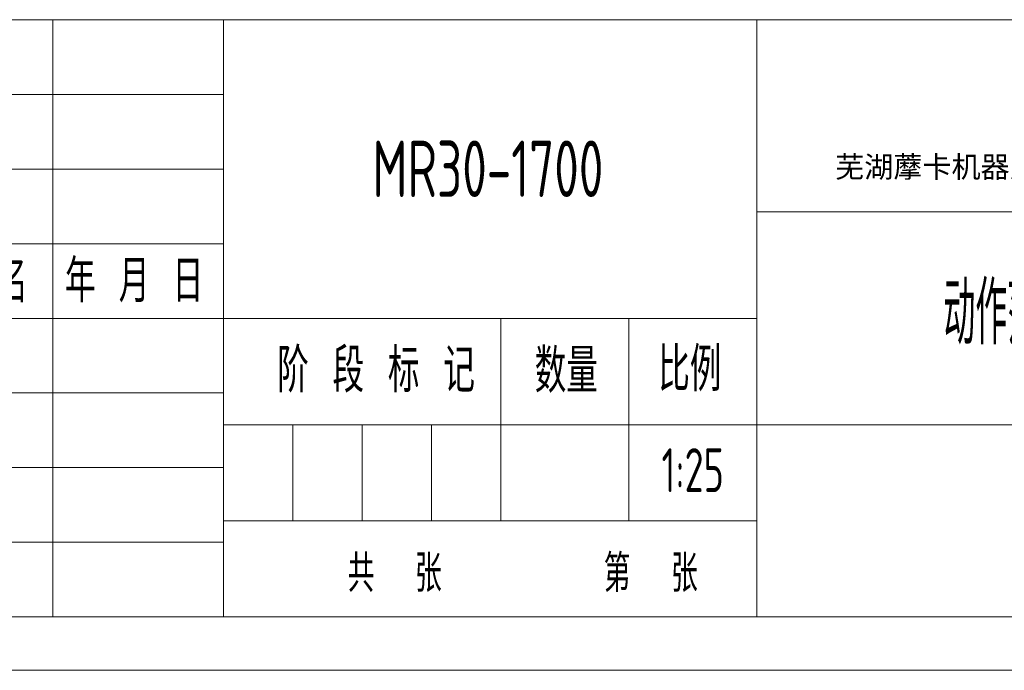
# Model space of a CAD drawing. Header units: millimetres. Extents: x 19214 to 26510, y -7957 to -532.
# Tile 2 of 150: x 21387 to 23696, y -7957 to -6432. Entities that reach past the tile are written whole.
import ezdxf
from ezdxf.enums import TextEntityAlignment as Align

# ---------------------------------------------------------------- set-up
doc = ezdxf.new("R2010")
doc.units = ezdxf.units.MM
doc.header["$LTSCALE"] = 0.3175
for name, color, linetype, lineweight in [('1轮廓实线层', 7, 'Continuous', 18), ('2细线层', 4, 'Continuous', 13), ('6文字层', 3, 'Continuous', 13), ('图框层', 7, 'Continuous', 18)]:
    doc.layers.add(name, color=color, linetype=linetype, lineweight=lineweight)
doc.styles.add('PC_TEXTSTYLE', font='ISOCP.SHX', dxfattribs={"width": 0.707, "bigfont": 'GBCBIG.SHX'})
doc.styles.add('仿宋体', font='txt')
doc.styles.add('标准汉字', font='gbenor.shx', dxfattribs={"bigfont": 'gbcbig.shx'})

# ---------------------------------------------------------------- blocks, each defined once
blk = doc.blocks.new('ZwmFrameMain_A4^_^无分区图框^_^portrait')
at = {"layer": '1轮廓实线层'}
blk.add_line((0, 0), (180, 0), dxfattribs=at)
at = {"layer": '2细线层'}
blk.add_line((-25, -5), (185, -5), dxfattribs=at)
blk = doc.blocks.new('ZwmFrameMain_纵向标题栏')
at = {"layer": '1轮廓实线层'}
blk.add_line((-180, 56), (0, 56), dxfattribs=at)
at = {"layer": '2细线层', "color": 6, "linetype": 'Continuous'}
for p, q in [((-116, 0), (-116, 56)), ((-100, 0), (-100, 56)), ((-50, 0), (-50, 56)), ((-180, 49), (-100, 49)), ((-180, 42), (-100, 42)), ((-50, 38), (0, 38)), ((-180, 35), (-100, 35)), ((-180, 28), (-50, 28)), ((-74, 9), (-74, 28)), ((-62, 9), (-62, 28)), ((-180, 21), (-100, 21)), ((-100, 18), (0, 18)), ((-93.5, 9), (-93.5, 18)), ((-87, 9), (-87, 18)), ((-80.5, 9), (-80.5, 18)), ((-180, 14), (-100, 14)), ((-100, 9), (-50, 9)), ((-180, 7), (-100, 7))]:
    blk.add_line(p, q, dxfattribs=at)
at = {"layer": '6文字层', "color": 4, "linetype": 'Continuous', "insert": (-24.909, 42.088), "char_height": 2, "width": 55.18994, "attachment_point": 5, "style": '仿宋体'}
blk.add_mtext('芜湖藦卡机器人科技有限公司', dxfattribs=at)
at = {"layer": '6文字层', "color": 6, "style": '标准汉字'}
for s, insert, char_height, width, attachment_point in [('签 名', (-122.339, 31.499), 4, 14.85714, 5), ('年 月 日', (-108.388, 31.499), 4, 23.96429, 5), ('阶 段 标 记', (-94.98, 21.043), 4.1176, 30.425, 7), ('数量', (-70.822, 21.005), 4.1176, 10.01875, 7), ('比例', (-59.232, 21.154), 4.1176, 9.40625, 7), ('共  张        第  张', (-88.369, 2.322), 3.5, 60.84375, 7)]:
    blk.add_mtext(s, dxfattribs=dict(at, insert=insert, char_height=char_height, width=width, attachment_point=attachment_point))
at = {"layer": '6文字层', "color": 4, "style": 'PC_TEXTSTYLE', "flags": 8}
for tag, height, width, p, p2 in [('产品名称或材料标记', 5.294, 0.911854, (-90.887, 39.378), (-59.526, 39.378)), ('图样名称', 5.882, 2.846512, (-48.824, 25.543), (-1.176, 25.543)), ('图样代号', 5.882, 2.86875, (-48.824, 6.635), (-1.176, 6.635))]:
    blk.add_attdef(tag, text='', height=height, dxfattribs=dict(at, width=width)).set_placement(p, p2, align=Align.FIT)
at = {"layer": '6文字层', "color": 6, "style": 'PC_TEXTSTYLE', "width": 9.241641, "flags": 8}
blk.add_attdef('设计', text='', height=2.5, rotation=359.57685, dxfattribs=at).set_placement((-166.76, 23.515), (-157.519, 23.447), align=Align.FIT)
at = {"layer": '6文字层', "color": 6, "style": 'PC_TEXTSTYLE', "flags": 8}
for tag, height, width, p, p2 in [('审核', 2.5, 2.542374, (-166.6, 16.656), (-157.697, 16.656)), ('重量', 4.118, 1.685865, (-72.824, 11.882), (-63.176, 11.882)), ('比例', 4.118, 1.699352, (-60.824, 11.707), (-51.176, 11.707))]:
    blk.add_attdef(tag, text='', height=height, dxfattribs=dict(at, width=width)).set_placement(p, p2, align=Align.FIT)

msp = doc.modelspace()

# ---------------------------------------------------------------- block references
at = {"layer": '图框层', "xscale": 25, "yscale": 25, "zscale": 25}
msp.add_blockref('ZwmFrameMain_A4^_^无分区图框^_^portrait', (19865.515, -7832.442), dxfattribs=at)
at = {"layer": '图框层'}
ref = msp.add_blockref('ZwmFrameMain_纵向标题栏', (24365.515, -7832.442), dxfattribs=dict(at, xscale=25, yscale=25, zscale=25))
ref.add_attrib('比例', '1:25', dxfattribs={"layer": '6文字层', "color": 6, "height": 102.9412, "style": 'PC_TEXTSTYLE', "width": 0.707}).set_placement((22965.515, -7539.757), align=Align.CENTER)
ref.add_attrib('图样名称', '动作范围图', dxfattribs={"layer": '6文字层', "color": 4, "height": 147.0588, "style": 'PC_TEXTSTYLE', "width": 0.707}).set_placement((23740.515, -7193.863), align=Align.CENTER)
ref.add_attrib('产品名称或材料标记', 'MR30-1700', dxfattribs={"layer": '6文字层', "color": 4, "height": 132.3529, "style": 'PC_TEXTSTYLE', "width": 0.707}).set_placement((22485.351, -6847.999), align=Align.CENTER)

doc.saveas('drawing.dxf')
